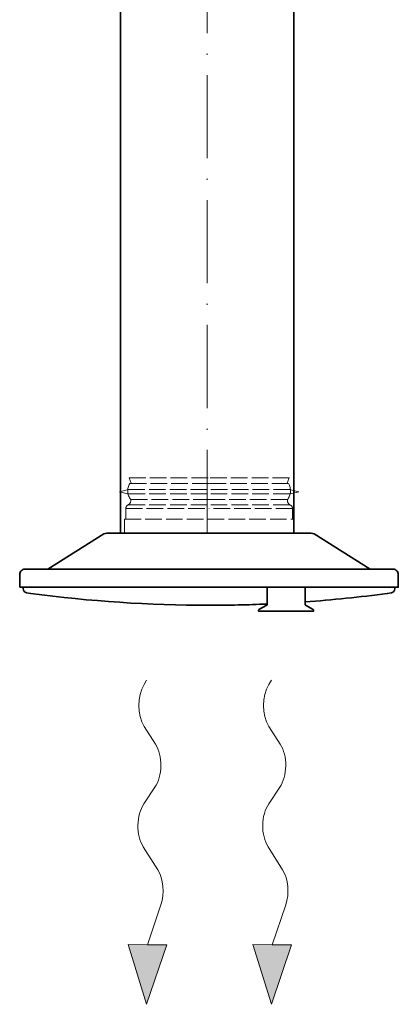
# Model space of a CAD drawing. Header units: millimetres. Extents: x -118717 to 8962, y 22910 to 145283.
# Tile 120 of 193: x -2876 to -2603, y 25103 to 25812. Entities that reach past the tile are written whole.
import ezdxf

# ---------------------------------------------------------------- set-up
doc = ezdxf.new("R2010")
doc.units = ezdxf.units.MM
doc.linetypes.add('ACAD_ISO02W100', pattern=[15, 12, -3])
doc.linetypes.add('ACAD_ISO10W100', pattern=[18, 12, -3, 0, -3])
for name, color, linetype, lineweight in [('VZT_01 SUP (PŘÍVOD) - OBRYS', 5, 'Continuous', 35), ('VZT_02 SUP (PŘÍVOD) - OSA', 5, 'ACAD_ISO10W100', 5), ('VZT_30 DISTRIBUČNÍ PRVKY - OBRYS', 1, 'Continuous', 35)]:
    doc.layers.add(name, color=color, linetype=linetype, lineweight=lineweight)
doc.layers.add('VZT_34 DISTRIBUČNÍ PRVKY - NETISK', color=8, linetype='ACAD_ISO02W100', lineweight=5, plot=False)

msp = doc.modelspace()

# ---------------------------------------------------------------- linework, layer by layer
at = {"lineweight": 13}
for p, q in [((-2786.18, 25333.08), (-2784.33, 25336.16)), ((-2696.18, 25333.08), (-2694.33, 25336.16))]:
    msp.add_line(p, q, dxfattribs=at)
at = {"color": 0, "lineweight": 13}
for p, q in [((-2777.9, 25289.97), (-2786.07, 25302.93)), ((-2687.9, 25289.97), (-2696.07, 25302.93)), ((-2786.29, 25247.07), (-2778.32, 25259)), ((-2696.29, 25247.07), (-2688.32, 25259)), ((-2776.3, 25199.58), (-2786.7, 25216.1)), ((-2686.3, 25199.58), (-2696.7, 25216.1)), ((-2783.75, 25145.52), (-2774.03, 25174.15)), ((-2693.75, 25145.52), (-2684.03, 25174.15)), ((-2784.33, 25102.52), (-2797.71, 25145.71)), ((-2797.71, 25145.71), (-2783.75, 25145.52)), ((-2769.79, 25145.34), (-2784.33, 25102.52)), ((-2769.79, 25145.34), (-2783.75, 25145.52)), ((-2694.33, 25102.52), (-2707.71, 25145.71)), ((-2707.71, 25145.71), (-2693.75, 25145.52)), ((-2679.79, 25145.34), (-2694.33, 25102.52)), ((-2679.79, 25145.34), (-2693.75, 25145.52))]:
    msp.add_line(p, q, dxfattribs=at)
at = {"color": 0, "lineweight": 13, "extrusion": (0, 0, -1)}
for centre, start_param, end_param in [((-2776.54, 25318.3), 0.766537, 2.320574), ((-2686.54, 25318.3), 0.766537, 2.320574), ((-2787.43, 25274.61), 3.908129, 5.516649), ((-2697.43, 25274.61), 3.908129, 5.516649), ((-2777.17, 25231.46), 0.766537, 2.375056), ((-2687.17, 25231.46), 0.766537, 2.375056), ((-2785.83, 25184.22), 3.908129, 5.191299), ((-2695.83, 25184.22), 3.908129, 5.191299)]:
    msp.add_ellipse(centre, major_axis=(-0.29, -21.5), ratio=0.625, start_param=start_param, end_param=end_param, dxfattribs=at)
at = {"color": 0, "lineweight": 13}
for points in [[(-2769.79, 25145.34), (-2797.71, 25145.71), (-2784.33, 25102.52)], [(-2679.79, 25145.34), (-2707.71, 25145.71), (-2694.33, 25102.52)]]:
    msp.add_solid(points, dxfattribs=at)
at = {"layer": 'VZT_01 SUP (PŘÍVOD) - OBRYS'}
for points in [[(-2803.05, 25926.83), (-2803.05, 25442.22)], [(-2678.05, 25926.83), (-2678.05, 25442.22)]]:
    msp.add_lwpolyline(points, dxfattribs=at)
at = {"layer": 'VZT_02 SUP (PŘÍVOD) - OSA', "ltscale": 5}
msp.add_lwpolyline([(-2740.55, 25442.22), (-2740.55, 25926.83)], dxfattribs=at)
at = {"layer": 'VZT_30 DISTRIBUČNÍ PRVKY - OBRYS'}
for points in [[(-2623.23, 25416.22), (-2663.6, 25441.63, 0.141374), (-2665.65, 25442.22), (-2813, 25442.22, 0.141374), (-2815.06, 25441.63), (-2855.42, 25416.22)], [(-2875.83, 25403.22), (-2602.83, 25403.22), (-2602.83, 25412.36, 0.414214), (-2606.69, 25416.22), (-2871.97, 25416.22, 0.414214), (-2875.83, 25412.36), (-2875.83, 25403.22)], [(-2739.33, 25390.21, -0.0327), (-2867.86, 25398.71), (-2870.85, 25399.24, -0.36397), (-2873.33, 25402.19), (-2873.33, 25403.22)], [(-2670.08, 25403.22), (-2670.08, 25390.8, 0.267949), (-2669.86, 25390.41), (-2664.13, 25387.1, -0.267949), (-2663.9, 25386.71), (-2663.9, 25386.07), (-2703.54, 25386.07), (-2703.54, 25386.71, -0.267949), (-2703.32, 25387.1), (-2697.59, 25390.41, 0.267949), (-2697.37, 25390.8), (-2697.37, 25403.22)], [(-2670.08, 25392.69, 0.015115), (-2610.79, 25398.71), (-2607.81, 25399.24, 0.36397), (-2605.33, 25402.19), (-2605.33, 25403.22)], [(-2739.33, 25390.21, 0.010645), (-2697.37, 25391.13, 0.010645)]]:
    msp.add_lwpolyline(points, format="xyb", dxfattribs=at)
at = {"layer": 'VZT_34 DISTRIBUČNÍ PRVKY - NETISK'}
for points in [[(-2795.56, 25478.28), (-2796.99, 25482.22), (-2739.25, 25482.22)], [(-2682.95, 25478.28), (-2681.51, 25482.22), (-2739.25, 25482.22)], [(-2796.51, 25478.06), (-2739.25, 25478.06)], [(-2682, 25478.06), (-2739.25, 25478.06)], [(-2795.74, 25466.38), (-2739.25, 25466.38)], [(-2682.77, 25466.38), (-2739.25, 25466.38)], [(-2799.33, 25460.09), (-2739.25, 25460.09)], [(-2797.38, 25462.74), (-2739.25, 25462.74)], [(-2681.12, 25462.74), (-2739.25, 25462.74)], [(-2679.18, 25460.09), (-2739.25, 25460.09)], [(-2800.33, 25442.22), (-2800.33, 25452.22), (-2678.33, 25452.22), (-2678.33, 25442.22)], [(-2800.33, 25442.22), (-2678.33, 25442.22)]]:
    msp.add_lwpolyline(points, dxfattribs=at)
for points in [[(-2803.95, 25472.1), (-2798.22, 25473.53, -0.060863), (-2797.58, 25473.6), (-2739.25, 25473.6)], [(-2803.95, 25472.1), (-2798.01, 25470.68, 0.058981), (-2797.39, 25470.6), (-2739.25, 25470.6)], [(-2674.56, 25472.1), (-2680.29, 25473.53, 0.060863), (-2680.93, 25473.6), (-2739.25, 25473.6)], [(-2674.56, 25472.1), (-2680.5, 25470.68, -0.058981), (-2681.12, 25470.6), (-2739.25, 25470.6)], [(-2799.33, 25452.22), (-2799.33, 25460.09, -0.291473), (-2797.8, 25462.49, -0.291473)], [(-2679.18, 25452.22), (-2679.18, 25460.09, 0.291473), (-2680.71, 25462.49, 0.291473)]]:
    msp.add_lwpolyline(points, format="xyb", dxfattribs=at)
for centre, radius, start, end in [((-2787.48, 25472.79), 10.45, 149.71757, 217.83784), ((-2691.02, 25472.79), 10.45, 322.16216, 30.28243), ((-2799.59, 25465.93), 3.88, 297.49932, 6.67353), ((-2678.92, 25465.93), 3.88, 173.32647, 242.50068)]:
    msp.add_arc(centre, radius, start, end, dxfattribs=at)

doc.saveas('drawing.dxf')
